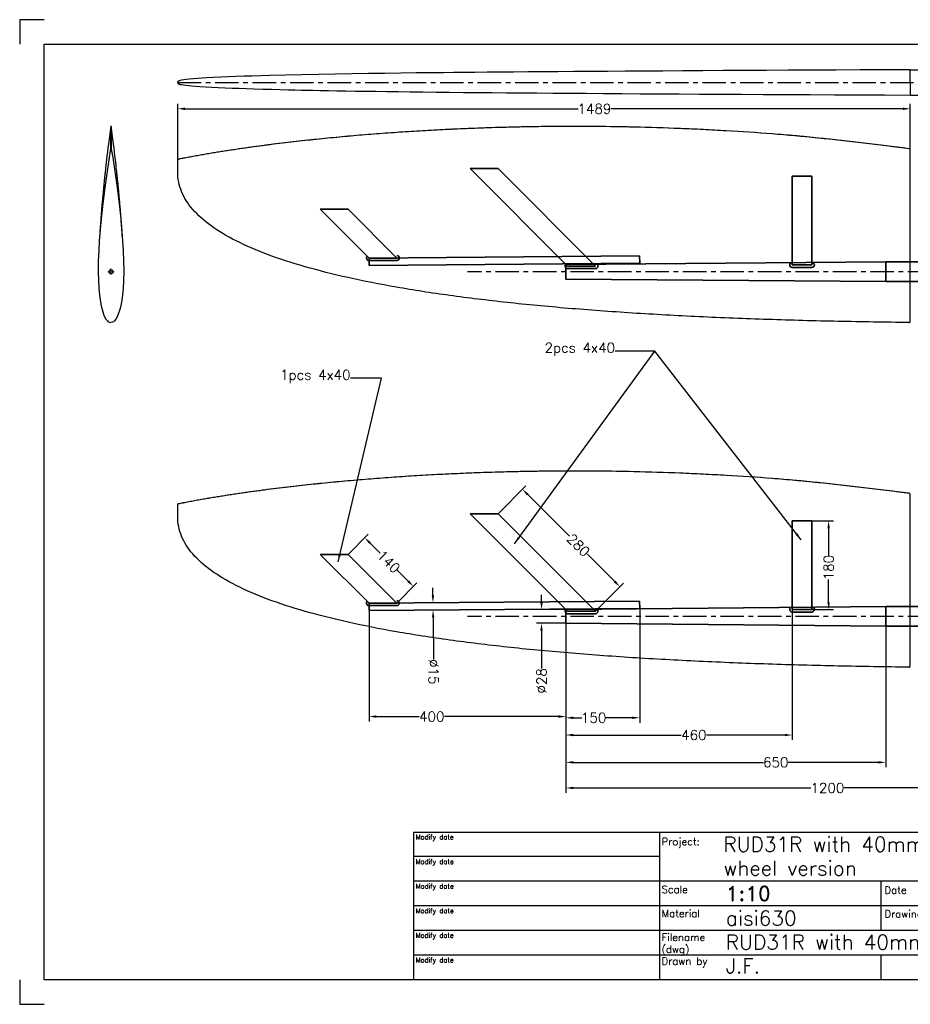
# Model space of a CAD drawing. Extents: x -1810 to 940, y -788 to 1212.
# Tile 1 of 4: x -1810 to 0, y -788 to 1212. Entities that reach past the tile are written whole.
import ezdxf

# ---------------------------------------------------------------- set-up
doc = ezdxf.new("R2010")
doc.units = 0
doc.header["$LTSCALE"] = 1.5
doc.header["$PDMODE"] = 2
doc.header["$PDSIZE"] = 5
doc.linetypes.add('CENTER', pattern=[50.8, 31.75, -6.35, 6.35, -6.35])
doc.layers.get('0').update_dxf_attribs({"linetype": 'CONTINUOUS'})
doc.layers.get('DEFPOINTS').update_dxf_attribs({"linetype": 'CONTINUOUS'})
for name, color, linetype in [('Blade', 1, 'CONTINUOUS'), ('CENTER', 9, 'CENTER'), ('RAMME', 7, 'CONTINUOUS')]:
    doc.layers.add(name, color=color, linetype=linetype)
doc.layers.add('DIMS', color=7, linetype='CONTINUOUS', lineweight=15)
doc.layers.add('STOCK', color=5, linetype='CONTINUOUS', lineweight=35)
doc.styles.add('ROMAND', font='romand')
doc.styles.add('ROMANS', font='romans')
doc.dimstyles.new('Text 20', dxfattribs={"dimtxt": 20, "dimasz": 15, "dimexe": 10, "dimexo": 0, "dimgap": 0, "dimtad": 0, "dimdsep": 46, "dimtxsty": 'ROMANS', "dimcen": 10, "dimazin": 2, "dimtfac": 0.65, "dimtofl": 0, "dimtmove": 0, "dimatfit": 0, "dimfxl": 1, "dimtolj": 1, "dimarcsym": 0})

# ---------------------------------------------------------------- blocks, each defined once
blk = doc.blocks.new('RUD31R')
at = {"layer": 'Blade'}
for p, q in [((-1488.9, 202.1), (-1488.9, 228.6)), ((0, 0), (0, 236.4)), ((0, -100.2), (0, 0))]:
    blk.add_line(p, q, dxfattribs=at)
for points, knots in [([(-1489, 228.6), (-1489, 228.6), (-1489, 228.6), (-1489, 228.6), (-1488.9, 228.6), (-1488.7, 228.7), (-1488.6, 228.7), (-1488.4, 228.7), (-1488.1, 228.8), (-1487.9, 228.8), (-1487.7, 228.9), (-1487.4, 229), (-1487.2, 229), (-1486.9, 229.1), (-1486.7, 229.1), (-1486.5, 229.2), (-1484.5, 229.6), (-1482.6, 230), (-1480.7, 230.4), (-1479.7, 230.5), (-1478.8, 230.7), (-1477.8, 230.9), (-1476.9, 231.1), (-1475.9, 231.3), (-1474.9, 231.5), (-1471.1, 232.3), (-1467.3, 233), (-1463.4, 233.7), (-1461.5, 234.1), (-1459.6, 234.5), (-1457.6, 234.8), (-1455.7, 235.2), (-1453.8, 235.5), (-1451.9, 235.9), (-1444.2, 237.3), (-1436.4, 238.7), (-1428.7, 240), (-1424.8, 240.6), (-1421, 241.3), (-1417.1, 241.9), (-1413.3, 242.6), (-1409.4, 243.2), (-1405.5, 243.8), (-1390.1, 246.3), (-1374.6, 248.6), (-1359.1, 250.9), (-1351.3, 252), (-1343.5, 253.1), (-1335.8, 254.2), (-1328, 255.2), (-1320.3, 256.3), (-1312.5, 257.3), (-1304.7, 258.3), (-1296.9, 259.3), (-1289.2, 260.2), (-1281.4, 261.2), (-1273.6, 262.1), (-1265.8, 263.1), (-1250.3, 264.9), (-1234.7, 266.6), (-1219.1, 268.3), (-1211.3, 269.1), (-1203.5, 269.9), (-1195.7, 270.7), (-1188, 271.5), (-1180.2, 272.3), (-1172.4, 273), (-1156.8, 274.5), (-1141.2, 275.9), (-1125.5, 277.3), (-1109.9, 278.6), (-1094.3, 279.9), (-1078.7, 281), (-1063.1, 282.2), (-1047.4, 283.3), (-1031.8, 284.4), (-1000.5, 286.4), (-969.2, 288.2), (-937.9, 289.7), (-922.3, 290.5), (-906.6, 291.1), (-891, 291.7), (-875.3, 292.4), (-859.7, 292.9), (-844, 293.4), (-828.3, 293.8), (-812.7, 294.2), (-797, 294.6), (-781.4, 294.9), (-765.7, 295.2), (-750, 295.4), (-687.4, 296.2), (-624.7, 295.9), (-562, 294.5), (-530.7, 293.8), (-499.4, 292.8), (-468.1, 291.5), (-452.4, 290.9), (-436.7, 290.2), (-421.1, 289.4), (-413.3, 289), (-405.4, 288.6), (-397.6, 288.2), (-389.8, 287.8), (-382, 287.4), (-374.1, 286.9), (-342.9, 285.1), (-311.6, 283.1), (-280.3, 280.7), (-264.7, 279.4), (-249.1, 278.1), (-233.5, 276.7), (-229.6, 276.4), (-225.7, 276), (-221.8, 275.7), (-217.9, 275.3), (-214, 274.9), (-210.1, 274.5), (-202.3, 273.8), (-194.5, 273), (-186.7, 272.2), (-124.7, 265.9), (-62.9, 258.1), (-1, 250.4)], [0.0006981, 0.0006981, 0.0006981, 0.0006981, 0.0007343, 0.0007343, 0.0007343, 0.0009799, 0.0009799, 0.0009799, 0.0014713, 0.0014713, 0.0014713, 0.0019626, 0.0019626, 0.0019626, 0.0024539, 0.0024539, 0.0024539, 0.0063844, 0.0063844, 0.0063844, 0.0083496, 0.0083496, 0.0083496, 0.0103149, 0.0103149, 0.0103149, 0.0181759, 0.0181759, 0.0181759, 0.0221064, 0.0221064, 0.0221064, 0.0260369, 0.0260369, 0.0260369, 0.0417589, 0.0417589, 0.0417589, 0.0496199, 0.0496199, 0.0496199, 0.0574809, 0.0574809, 0.0574809, 0.0889249, 0.0889249, 0.0889249, 0.1046469, 0.1046469, 0.1046469, 0.120369, 0.120369, 0.120369, 0.136091, 0.136091, 0.136091, 0.151813, 0.151813, 0.151813, 0.183257, 0.183257, 0.183257, 0.198979, 0.198979, 0.198979, 0.214701, 0.214701, 0.214701, 0.246145, 0.246145, 0.246145, 0.277589, 0.277589, 0.277589, 0.3090331, 0.3090331, 0.3090331, 0.3719211, 0.3719211, 0.3719211, 0.4033651, 0.4033651, 0.4033651, 0.4348091, 0.4348091, 0.4348091, 0.4662532, 0.4662532, 0.4662532, 0.4976972, 0.4976972, 0.4976972, 0.6234733, 0.6234733, 0.6234733, 0.6863613, 0.6863613, 0.6863613, 0.7178053, 0.7178053, 0.7178053, 0.7335273, 0.7335273, 0.7335273, 0.7492493, 0.7492493, 0.7492493, 0.8121374, 0.8121374, 0.8121374, 0.8435814, 0.8435814, 0.8435814, 0.8514424, 0.8514424, 0.8514424, 0.8593034, 0.8593034, 0.8593034, 0.8750254, 0.8750254, 0.8750254, 1.0001034, 1.0001034, 1.0001034, 1.0001034]), ([(-1488.9, 228.6), (-1488.9, 228.6), (-1488.9, 228.6), (-1488.9, 228.6), (-1488.9, 228.6), (-1488.8, 228.7), (-1488.8, 228.7), (-1488.7, 228.7), (-1488.6, 228.7), (-1488.5, 228.7), (-1488.3, 228.8), (-1488, 228.8), (-1487.7, 228.9), (-1487, 229), (-1486.6, 229.1), (-1485.1, 229.4), (-1484.2, 229.6), (-1481.3, 230.2), (-1479.4, 230.6), (-1473.7, 231.8), (-1469.9, 232.5), (-1458.4, 234.7), (-1450.8, 236.1), (-1435.5, 238.8), (-1427.8, 240.1), (-1412.5, 242.7), (-1404.8, 243.9), (-1381.8, 247.6), (-1366.4, 249.8), (-1335.7, 254.2), (-1320.2, 256.3), (-1274, 262.2), (-1243.1, 265.8), (-1181.3, 272.3), (-1150.3, 275.2), (-1088.4, 280.4), (-1057.4, 282.7), (-995.3, 286.7), (-964.3, 288.5), (-902.2, 291.4), (-871.1, 292.6), (-809, 294.4), (-777.9, 295), (-684.7, 296.2), (-622.5, 295.9), (-529.3, 293.7), (-498.2, 292.7), (-451.6, 290.9), (-436.1, 290.2), (-405, 288.6), (-389.5, 287.8), (-343, 285.2), (-311.9, 283.1), (-265.5, 279.5), (-250, 278.2), (-219, 275.4), (-203.5, 273.9), (-157.1, 269.2), (-126.3, 265.7), (-64.5, 258.3), (-33.7, 254.5), (-2.8, 250.6)], [0, 0, 0, 0, 0.000031, 0.000031, 0.000061, 0.000061, 0.000122, 0.000122, 0.000244, 0.000244, 0.000488, 0.000488, 0.000977, 0.000977, 0.001953, 0.001953, 0.003906, 0.003906, 0.007813, 0.007813, 0.015625, 0.015625, 0.03125, 0.03125, 0.046875, 0.046875, 0.0625, 0.0625, 0.09375, 0.09375, 0.125, 0.125, 0.1875, 0.1875, 0.25, 0.25, 0.3125, 0.3125, 0.375, 0.375, 0.4375, 0.4375, 0.5, 0.5, 0.625, 0.625, 0.6875, 0.6875, 0.71875, 0.71875, 0.75, 0.75, 0.8125, 0.8125, 0.84375, 0.84375, 0.875, 0.875, 0.9375, 0.9375, 1, 1, 1, 1]), ([(-2.8, 250.6), (-2.5, 250.6), (-2.2, 250.6), (-1.6, 250.5), (-1.3, 250.4), (-1, 250.4)], [0, 0, 0, 0, 0.5, 0.5, 1, 1, 1, 1]), ([(0, 236.4), (0, 238.8), (-0.1, 241.1), (-0.3, 244.6), (-0.4, 245.8), (-0.7, 248.1), (-0.8, 249.3), (-1, 250.4)], [0, 0, 0, 0, 0.5, 0.5, 0.75, 0.75, 1, 1, 1, 1]), ([(-3, -103.2), (-2.8, -103.2), (-2.6, -103.2), (-2.3, -103.1), (-2.1, -103), (-1.7, -102.9), (-1.5, -102.8), (-1.2, -102.6), (-1, -102.4), (-0.8, -102.2), (-0.6, -102), (-0.4, -101.7), (-0.3, -101.5), (-0.2, -101.1), (-0.1, -101), (0, -100.6), (0, -100.4), (0, -100.2)], [0, 0, 0, 0, 0.125, 0.125, 0.25, 0.25, 0.375, 0.375, 0.5, 0.5, 0.625, 0.625, 0.75, 0.75, 0.875, 0.875, 1, 1, 1, 1])]:
    blk.add_open_spline(points, degree=3, knots=knots, dxfattribs=at)
blk.add_open_spline([(-3, -103.2), (-51, -102.6), (-147, -101.1), (-289.7, -97.3), (-429.7, -91.7), (-565.7, -84.3), (-696.5, -74.7), (-820.8, -62.8), (-937.5, -48.6), (-1045.6, -31.8), (-1144.1, -12.4), (-1231.9, 9.7), (-1308.3, 34.6), (-1372.4, 62.3), (-1423.4, 92.9), (-1460.7, 126.3), (-1483.5, 162.6), (-1488.8, 188.6), (-1488.9, 202.1)], degree=3, dxfattribs=at)
at = {"layer": 'CENTER'}
blk.add_line((500, 0), (-900, 0), dxfattribs=at)
blk = doc.blocks.new('*D3')
at = {"layer": 'DEFPOINTS', "color": 0, "transparency": 16777216}
for p in [(-700, -14), (500, -20), (-700, -348.5)]:
    blk.add_point(p, dxfattribs=at)
at = {"layer": 'DIMS', "color": 0, "lineweight": -2, "transparency": 16777216}
for p, q in [((-700, -14), (-700, -358.5)), ((500, -20), (500, -358.5)), ((-685, -348.5), (-202.3, -348.5)), ((485, -348.5), (-134.7, -348.5))]:
    blk.add_line(p, q, dxfattribs=at)
at = {"layer": 'DIMS', "color": 0, "transparency": 16777216}
for points in [[(-685, -346), (-685, -351), (-700, -348.5)], [(485, -346), (485, -351), (500, -348.5)]]:
    blk.add_solid(points, dxfattribs=at)
at = {"layer": 'DIMS', "color": 0, "transparency": 16777216, "insert": (-168.5, -348.5), "char_height": 20, "attachment_point": 5, "style": 'ROMANS'}
blk.add_mtext('\\A1;1200', dxfattribs=at)
blk = doc.blocks.new('*D8')
at = {"layer": 'DEFPOINTS', "color": 0, "transparency": 16777216}
for p in [(-700, -14), (-50, -15), (-50, -296.5)]:
    blk.add_point(p, dxfattribs=at)
at = {"layer": 'DIMS', "color": 0, "lineweight": -2, "transparency": 16777216}
for p, q in [((-700, -14), (-700, -306.5)), ((-50, -15), (-50, -306.5)), ((-685, -296.5), (-298.7, -296.5)), ((-65, -296.5), (-248.3, -296.5))]:
    blk.add_line(p, q, dxfattribs=at)
at = {"layer": 'DIMS', "color": 0, "transparency": 16777216}
for points in [[(-685, -294), (-685, -299), (-700, -296.5)], [(-65, -294), (-65, -299), (-50, -296.5)]]:
    blk.add_solid(points, dxfattribs=at)
at = {"layer": 'DIMS', "color": 0, "transparency": 16777216, "insert": (-273.5, -296.5), "char_height": 20, "attachment_point": 5, "style": 'ROMANS'}
blk.add_mtext('\\A1;650', dxfattribs=at)
blk = doc.blocks.new('*D9')
at = {"layer": 'DEFPOINTS', "color": 0, "transparency": 16777216}
for p in [(-700, 14), (-749.5, -14), (-700, -14)]:
    blk.add_point(p, dxfattribs=at)
at = {"layer": 'DIMS', "color": 0, "lineweight": -2, "transparency": 16777216}
for p, q in [((-749.5, 29), (-749.5, 44)), ((-700, 14), (-759.5, 14)), ((-700, -14), (-759.5, -14)), ((-749.5, -29), (-749.5, -105.8))]:
    blk.add_line(p, q, dxfattribs=at)
at = {"layer": 'DIMS', "color": 0, "transparency": 16777216}
for points in [[(-752, 29), (-747, 29), (-749.5, 14)], [(-752, -29), (-747, -29), (-749.5, -14)]]:
    blk.add_solid(points, dxfattribs=at)
at = {"layer": 'DIMS', "color": 0, "transparency": 16777216, "insert": (-749.5, -131), "char_height": 20, "attachment_point": 5, "rotation": 90, "style": 'ROMANS'}
blk.add_mtext('\\A1;%%C28', dxfattribs=at)
blk = doc.blocks.new('*D10')
at = {"layer": 'DEFPOINTS', "color": 0, "transparency": 16777216}
for p in [(-974.1, 27.9), (-970.1, 27.9), (-974, 12.9)]:
    blk.add_point(p, dxfattribs=at)
at = {"layer": 'DIMS', "color": 0, "lineweight": -2, "transparency": 16777216}
for p, q in [((-970.2, 42.9), (-970.3, 57.9)), ((-974.1, 27.9), (-960.1, 28)), ((-974, 12.9), (-960, 13)), ((-969.8, -2.1), (-969.2, -87.3))]:
    blk.add_line(p, q, dxfattribs=at)
at = {"layer": 'DIMS', "color": 0, "transparency": 16777216}
for points in [[(-967.7, 42.9), (-972.7, 42.9), (-970.1, 27.9)], [(-967.3, -2.1), (-972.3, -2.1), (-970, 12.9)]]:
    blk.add_solid(points, dxfattribs=at)
at = {"layer": 'DIMS', "color": 0, "transparency": 16777216, "insert": (-969, -112.5), "char_height": 20, "attachment_point": 5, "rotation": 270.4407, "style": 'ROMANS'}
blk.add_mtext('\\A1;%%C15', dxfattribs=at)
blk = doc.blocks.new('*D11')
at = {"layer": 'DEFPOINTS', "color": 0, "transparency": 16777216}
for p in [(-240, 13.8), (-700, -14), (-700, -241)]:
    blk.add_point(p, dxfattribs=at)
at = {"layer": 'DIMS', "color": 0, "lineweight": -2, "transparency": 16777216}
for p, q in [((-240, 13.8), (-240, -251)), ((-700, -14), (-700, -251)), ((-685, -241), (-465.7, -241)), ((-255, -241), (-414.3, -241))]:
    blk.add_line(p, q, dxfattribs=at)
at = {"layer": 'DIMS', "color": 0, "transparency": 16777216}
for points in [[(-685, -238.5), (-685, -243.5), (-700, -241)], [(-255, -238.5), (-255, -243.5), (-240, -241)]]:
    blk.add_solid(points, dxfattribs=at)
at = {"layer": 'DIMS', "color": 0, "transparency": 16777216, "insert": (-440, -241), "char_height": 20, "attachment_point": 5, "style": 'ROMANS'}
blk.add_mtext('\\A1;460', dxfattribs=at)
blk = doc.blocks.new('*D12')
at = {"layer": 'DEFPOINTS', "color": 0, "transparency": 16777216}
for p in [(-700, 0), (-550, 16.2), (-700, -206)]:
    blk.add_point(p, dxfattribs=at)
at = {"layer": 'DIMS', "color": 0, "lineweight": -2, "transparency": 16777216}
for p, q in [((-700, 0), (-700, -216)), ((-550, 16.2), (-550, -216)), ((-685, -206), (-667.8, -206)), ((-565, -206), (-619.2, -206))]:
    blk.add_line(p, q, dxfattribs=at)
at = {"layer": 'DIMS', "color": 0, "transparency": 16777216}
for points in [[(-685, -203.5), (-685, -208.5), (-700, -206)], [(-565, -203.5), (-565, -208.5), (-550, -206)]]:
    blk.add_solid(points, dxfattribs=at)
at = {"layer": 'DIMS', "color": 0, "transparency": 16777216, "insert": (-643.5, -206), "char_height": 20, "attachment_point": 5, "style": 'ROMANS'}
blk.add_mtext('\\A1;150', dxfattribs=at)
blk = doc.blocks.new('*D13')
at = {"layer": 'DEFPOINTS', "color": 0, "transparency": 16777216}
for p in [(-1100, 11.9), (-700, 0), (-1100, -203.5)]:
    blk.add_point(p, dxfattribs=at)
at = {"layer": 'DIMS', "color": 0, "lineweight": -2, "transparency": 16777216}
for p, q in [((-1100, 11.9), (-1100, -213.5)), ((-700, 0), (-700, -213.5)), ((-1085, -203.5), (-998.2, -203.5)), ((-715, -203.5), (-946.8, -203.5))]:
    blk.add_line(p, q, dxfattribs=at)
at = {"layer": 'DIMS', "color": 0, "transparency": 16777216}
for points in [[(-1085, -201), (-1085, -206), (-1100, -203.5)], [(-715, -201), (-715, -206), (-700, -203.5)]]:
    blk.add_solid(points, dxfattribs=at)
at = {"layer": 'DIMS', "color": 0, "transparency": 16777216, "insert": (-972.5, -203.5), "char_height": 20, "attachment_point": 5, "style": 'ROMANS'}
blk.add_mtext('\\A1;400', dxfattribs=at)
blk = doc.blocks.new('*D14')
at = {"layer": 'DEFPOINTS', "color": 0, "transparency": 16777216}
for p in [(-200, 193.8), (-200, 13.8), (-166, 13.8)]:
    blk.add_point(p, dxfattribs=at)
at = {"layer": 'DIMS', "color": 0, "lineweight": -2, "transparency": 16777216}
for p, q in [((-200, 193.8), (-156, 193.8)), ((-166, 178.8), (-166, 123.3)), ((-166, 28.8), (-166, 74.7)), ((-200, 13.8), (-156, 13.8))]:
    blk.add_line(p, q, dxfattribs=at)
at = {"layer": 'DIMS', "color": 0, "transparency": 16777216}
for points in [[(-168.5, 178.8), (-163.5, 178.8), (-166, 193.8)], [(-168.5, 28.8), (-163.5, 28.8), (-166, 13.8)]]:
    blk.add_solid(points, dxfattribs=at)
at = {"layer": 'DIMS', "color": 0, "transparency": 16777216, "insert": (-166, 99), "char_height": 20, "attachment_point": 5, "rotation": 90, "style": 'ROMANS'}
blk.add_mtext('\\A1;180', dxfattribs=at)
blk = doc.blocks.new('*D15')
at = {"layer": 'DEFPOINTS', "color": 0, "transparency": 16777216}
for p in [(-837.9, 208.5), (-590.2, 60.2), (-639.9, 10.5)]:
    blk.add_point(p, dxfattribs=at)
at = {"layer": 'DIMS', "color": 0, "lineweight": -2, "transparency": 16777216}
for p, q in [((-837.9, 208.5), (-781.1, 265.2)), ((-777.6, 247.6), (-692.7, 162.7)), ((-600.8, 70.8), (-656.3, 126.3)), ((-639.9, 10.5), (-583.1, 67.3))]:
    blk.add_line(p, q, dxfattribs=at)
at = {"layer": 'DIMS', "color": 0, "transparency": 16777216}
for points in [[(-775.8, 249.3), (-779.3, 245.8), (-788.2, 258.2)], [(-599, 72.6), (-602.6, 69), (-590.2, 60.2)]]:
    blk.add_solid(points, dxfattribs=at)
at = {"layer": 'DIMS', "color": 0, "transparency": 16777216, "insert": (-674.5, 144.5), "char_height": 20, "attachment_point": 5, "rotation": 315, "style": 'ROMANS'}
blk.add_mtext('\\A1;280', dxfattribs=at)
blk = doc.blocks.new('*D16')
at = {"layer": 'DEFPOINTS', "color": 0, "transparency": 16777216}
for p in [(-1108.7, 159.7), (-1142.5, 125.9), (-1043.5, 26.9)]:
    blk.add_point(p, dxfattribs=at)
at = {"layer": 'DIMS', "color": 0, "lineweight": -2, "transparency": 16777216}
for p, q in [((-1142.5, 125.9), (-1101.7, 166.8)), ((-1098.1, 149.1), (-1077.2, 128.2)), ((-1020.3, 71.3), (-1042.8, 93.8)), ((-1043.5, 26.9), (-1002.7, 67.8))]:
    blk.add_line(p, q, dxfattribs=at)
at = {"layer": 'DIMS', "color": 0, "transparency": 16777216}
for points in [[(-1096.4, 150.9), (-1099.9, 147.4), (-1108.7, 159.7)], [(-1018.6, 73.1), (-1022.1, 69.6), (-1009.7, 60.7)]]:
    blk.add_solid(points, dxfattribs=at)
at = {"layer": 'DIMS', "color": 0, "transparency": 16777216, "insert": (-1060, 111), "char_height": 20, "attachment_point": 5, "rotation": 315, "style": 'ROMANS'}
blk.add_mtext('\\A1;140', dxfattribs=at)
blk = doc.blocks.new('SW_CENTERMARKSYMBOL_0')
at = {"color": 0, "linetype": 'Continuous', "lineweight": 0}
for p, q in [((-5, 0), (-6.5, 0)), ((0, 0), (-2.5, 0)), ((0, 5), (0, 6.5)), ((0, 0), (0, 2.5)), ((0, 0), (0, -2.5)), ((0, 0), (2.5, 0)), ((5, 0), (6.5, 0)), ((0, -5), (0, -6.5))]:
    blk.add_line(p, q, dxfattribs=at)
blk = doc.blocks.new('*D30')
at = {"layer": 'DEFPOINTS', "color": 0, "transparency": 16777216}
for p in [(0, 1110.4), (57, 1110.4), (0, 1058.9)]:
    blk.add_point(p, dxfattribs=at)
at = {"layer": 'DIMS', "color": 0, "lineweight": -2, "transparency": 16777216}
for p, q in [((57, 1125.4), (57, 1140.4)), ((0, 1110.4), (67, 1110.4)), ((0, 1058.9), (67, 1058.9)), ((57, 1043.9), (57, 1019.8))]:
    blk.add_line(p, q, dxfattribs=at)
at = {"layer": 'DIMS', "color": 0, "transparency": 16777216}
for points in [[(54.5, 1125.4), (59.5, 1125.4), (57, 1110.4)], [(54.5, 1043.9), (59.5, 1043.9), (57, 1058.9)]]:
    blk.add_solid(points, dxfattribs=at)
at = {"layer": 'DIMS', "color": 0, "transparency": 16777216, "insert": (57, 989.3), "char_height": 20, "attachment_point": 5, "rotation": 90, "style": 'ROMANS'}
blk.add_mtext('\\A1;51.5', dxfattribs=at)
blk = doc.blocks.new('*D31')
at = {"layer": 'DEFPOINTS', "color": 0, "transparency": 16777216}
for p in [(0, 1031), (-1488.9, 928.6), (0, 928.6)]:
    blk.add_point(p, dxfattribs=at)
at = {"layer": 'DIMS', "color": 0, "lineweight": -2, "transparency": 16777216}
for p, q in [((-1488.9, 928.6), (-1488.9, 1041)), ((0, 928.6), (0, 1041)), ((-1473.9, 1031), (-675.2, 1031)), ((-15, 1031), (-608.5, 1031))]:
    blk.add_line(p, q, dxfattribs=at)
at = {"layer": 'DIMS', "color": 0, "transparency": 16777216}
for points in [[(-1473.9, 1033.5), (-1473.9, 1028.5), (-1488.9, 1031)], [(-15, 1033.5), (-15, 1028.5), (0, 1031)]]:
    blk.add_solid(points, dxfattribs=at)
at = {"layer": 'DIMS', "color": 0, "transparency": 16777216, "insert": (-641.9, 1031), "char_height": 20, "attachment_point": 5, "style": 'ROMANS'}
blk.add_mtext('\\A1;1489', dxfattribs=at)

msp = doc.modelspace()

# ---------------------------------------------------------------- linework, layer by layer
at = {"layer": 'Blade'}
for p, q in [((0, 1085.231), (0, 1110.36)), ((-1488.876, 1084.708), (-1488.876, 1086.181)), ((-1488.876, 1084.523), (-1488.876, 1083.05)), ((0, 1084.616), (0, 1085.231)), ((0, 1084.616), (0, 1084)), ((0, 1084), (0, 1058.872)), ((-1624.5, 995.818), (-1625.02, 995.818)), ((-1623.98, 995.818), (-1624.5, 995.818)), ((-1624.5, 995.817), (-1624.5, 950.285)), ((-1624.5, 950.285), (-1625.116, 950.285)), ((-1624.5, 950.285), (-1623.884, 950.285))]:
    msp.add_line(p, q, dxfattribs=at)
at = {"layer": 'Blade', "flags": 128}
for points in [[(0, 1110.431), (-51.538, 1110.153), (-102.094, 1109.887), (-151.608, 1109.632), (-200.031, 1109.385), (-247.318, 1109.144), (-292.62, 1108.912), (-336.761, 1108.684), (-379.717, 1108.459), (-421.47, 1108.235), (-462.82, 1108.008), (-502.892, 1107.781), (-541.68, 1107.554), (-579.181, 1107.327), (-615.398, 1107.099), (-650.335, 1106.87), (-683.999, 1106.64), (-716.403, 1106.409), (-747.56, 1106.177), (-777.484, 1105.944), (-806.193, 1105.711), (-833.708, 1105.478), (-860.048, 1105.245), (-885.236, 1105.012), (-907.333, 1104.799), (-928.5, 1104.587), (-948.757, 1104.376), (-968.123, 1104.167), (-986.619, 1103.96), (-1004.322, 1103.754), (-1035.494, 1103.374), (-1067.766, 1102.952), (-1100.933, 1102.486), (-1134.766, 1101.971), (-1169.014, 1101.402), (-1202.788, 1100.788), (-1236.413, 1100.113), (-1269.579, 1099.372), (-1301.949, 1098.559), (-1319.849, 1098.063), (-1337.306, 1097.541), (-1354.246, 1096.992), (-1370.6, 1096.414), (-1386.384, 1095.802), (-1401.521, 1095.154), (-1415.895, 1094.467), (-1429.384, 1093.741), (-1439.451, 1093.13), (-1448.802, 1092.491), (-1457.366, 1091.823), (-1465.07, 1091.126), (-1471.839, 1090.398), (-1476.71, 1089.768), (-1480.831, 1089.115), (-1484.155, 1088.44), (-1486.096, 1087.92), (-1487.541, 1087.386), (-1487.91, 1087.204), (-1488.225, 1087.018), (-1488.561, 1086.757), (-1488.829, 1086.392), (-1488.857, 1086.179)], [(-1488.841, 1083.06), (-1488.738, 1082.676), (-1488.246, 1082.227), (-1487.587, 1081.866), (-1486.672, 1081.502), (-1485.9, 1081.252), (-1485.072, 1081.019), (-1483.05, 1080.544), (-1480.501, 1080.057), (-1477.375, 1079.559), (-1472.794, 1078.948), (-1467.226, 1078.323), (-1460.58, 1077.687), (-1452.769, 1077.039), (-1444.056, 1076.407), (-1432.285, 1075.66), (-1419.684, 1074.96), (-1406.402, 1074.303), (-1392.582, 1073.687), (-1378.357, 1073.112), (-1363.853, 1072.574), (-1349.189, 1072.072), (-1334.477, 1071.604), (-1316.113, 1071.063), (-1298.03, 1070.57), (-1280.401, 1070.122), (-1263.388, 1069.717), (-1250.547, 1069.426), (-1238.24, 1069.159), (-1226.465, 1068.913), (-1214.34, 1068.669), (-1199.025, 1068.373), (-1182.715, 1068.072), (-1165.372, 1067.767), (-1146.957, 1067.458), (-1127.431, 1067.146), (-1106.755, 1066.832), (-1085.835, 1066.529), (-1063.79, 1066.226), (-1040.588, 1065.922), (-1016.196, 1065.619), (-990.583, 1065.317), (-964.209, 1065.021), (-936.602, 1064.728), (-907.735, 1064.436), (-877.584, 1064.148), (-849.56, 1063.893), (-820.481, 1063.64), (-790.333, 1063.39), (-759.107, 1063.143), (-726.791, 1062.899), (-693.379, 1062.657), (-658.867, 1062.419), (-623.25, 1062.183), (-586.528, 1061.95), (-548.705, 1061.719), (-509.784, 1061.49), (-469.775, 1061.262), (-428.689, 1061.035), (-386.541, 1060.808), (-343.35, 1060.581), (-299.139, 1060.352), (-251.759, 1060.11), (-203.325, 1059.863), (-153.88, 1059.611), (-103.474, 1059.351), (-52.16, 1059.082), (0, 1058.801)], [(-1625.021, 995.806), (-1625.568, 991.661), (-1627.096, 979.928), (-1628.461, 969.253), (-1629.679, 959.555), (-1630.765, 950.76), (-1631.731, 942.805), (-1632.588, 935.629), (-1633.464, 928.177), (-1634.219, 921.646), (-1634.865, 915.975), (-1635.411, 911.114), (-1635.865, 907.017), (-1636.235, 903.65), (-1636.515, 901.076), (-1636.77, 898.716), (-1637.058, 896.037), (-1637.376, 893.047), (-1637.722, 889.755), (-1638.088, 886.239), (-1638.43, 882.926), (-1638.848, 878.811), (-1639.212, 875.185), (-1639.525, 872.028), (-1639.814, 869.076), (-1640.238, 864.695), (-1640.674, 860.117), (-1641.099, 855.561), (-1641.473, 851.488), (-1641.733, 848.624), (-1641.97, 845.979), (-1642.206, 843.307), (-1642.444, 840.587), (-1642.729, 837.298), (-1642.992, 834.21), (-1643.227, 831.418), (-1643.436, 828.901), (-1643.644, 826.375), (-1643.86, 823.729), (-1644.011, 821.85), (-1644.159, 820.007), (-1644.292, 818.322), (-1644.413, 816.791), (-1644.521, 815.415), (-1644.619, 814.151), (-1644.724, 812.791), (-1644.851, 811.148), (-1644.988, 809.354), (-1645.134, 807.426), (-1645.275, 805.551), (-1645.408, 803.778), (-1645.59, 801.322), (-1645.757, 799.047), (-1645.914, 796.893), (-1646.061, 794.857), (-1646.207, 792.826), (-1646.355, 790.74), (-1646.579, 787.569), (-1646.791, 784.55), (-1646.987, 781.728), (-1647.165, 779.145), (-1647.224, 778.292), (-1647.284, 777.414), (-1647.354, 776.395), (-1647.434, 775.231), (-1647.523, 773.92), (-1647.62, 772.492), (-1647.727, 770.922), (-1647.843, 769.211), (-1647.968, 767.359)], [(-1625.021, 995.806), (-1625.022, 995.802), (-1625.023, 995.776), (-1625.025, 995.737), (-1625.027, 995.621), (-1625.029, 995.544), (-1625.031, 995.35), (-1625.033, 995.234), (-1625.036, 994.964), (-1625.037, 994.809), (-1625.039, 994.641), (-1625.042, 994.266), (-1625.044, 994.059), (-1625.047, 993.607), (-1625.048, 993.361), (-1625.052, 992.831), (-1625.053, 992.547), (-1625.055, 992.251), (-1625.057, 991.62), (-1625.059, 991.286), (-1625.061, 990.58), (-1625.062, 990.209), (-1625.064, 989.43), (-1625.064, 989.022), (-1625.065, 988.602), (-1625.065, 987.726), (-1625.065, 987.269), (-1625.064, 986.319), (-1625.064, 985.825), (-1625.063, 985.316), (-1625.063, 984.258), (-1625.062, 983.707), (-1625.063, 982.56), (-1625.063, 981.964), (-1625.065, 980.722), (-1625.067, 980.077), (-1625.068, 979.414), (-1625.074, 978.037), (-1625.078, 977.321), (-1625.087, 975.835), (-1625.092, 975.063), (-1625.105, 973.466), (-1625.113, 972.641), (-1625.12, 971.8), (-1625.136, 970.072), (-1625.143, 969.187), (-1625.159, 967.376), (-1625.166, 966.452), (-1625.178, 964.571), (-1625.183, 963.615), (-1625.188, 962.649), (-1625.193, 960.694), (-1625.194, 959.705), (-1625.192, 957.708), (-1625.188, 956.702), (-1625.175, 954.677), (-1625.165, 953.66), (-1625.153, 952.64), (-1625.116, 950.285)], [(-1601.032, 767.359), (-1601.161, 769.266), (-1601.28, 771.023), (-1601.389, 772.63), (-1601.488, 774.087), (-1601.578, 775.394), (-1601.657, 776.553), (-1601.726, 777.562), (-1601.786, 778.435), (-1601.981, 781.267), (-1602.199, 784.398), (-1602.337, 786.386), (-1602.483, 788.449), (-1602.633, 790.576), (-1602.782, 792.666), (-1602.928, 794.701), (-1603.075, 796.731), (-1603.25, 799.14), (-1603.439, 801.706), (-1603.647, 804.51), (-1603.78, 806.293), (-1603.922, 808.173), (-1604.063, 810.028), (-1604.194, 811.738), (-1604.302, 813.14), (-1604.402, 814.423), (-1604.497, 815.647), (-1604.603, 816.999), (-1604.721, 818.493), (-1604.851, 820.133), (-1604.994, 821.917), (-1605.14, 823.729), (-1605.346, 826.257), (-1605.545, 828.676), (-1605.743, 831.06), (-1605.963, 833.681), (-1606.209, 836.57), (-1606.478, 839.693), (-1606.749, 842.798), (-1607.018, 845.841), (-1607.301, 849.003), (-1607.618, 852.494), (-1607.979, 856.408), (-1608.383, 860.719), (-1608.79, 864.985), (-1609.186, 869.076), (-1609.48, 872.081), (-1609.8, 875.309), (-1610.173, 879.023), (-1610.603, 883.245), (-1611.094, 888), (-1611.426, 891.163), (-1611.734, 894.078), (-1612.017, 896.737), (-1612.274, 899.132), (-1612.505, 901.267), (-1612.765, 903.65), (-1613.135, 907.017), (-1613.589, 911.114), (-1614.135, 915.975), (-1614.781, 921.646), (-1615.536, 928.177), (-1616.412, 935.629), (-1617.269, 942.805), (-1618.235, 950.76), (-1619.321, 959.555), (-1620.539, 969.253), (-1621.904, 979.928), (-1623.432, 991.661), (-1623.979, 995.806)], [(-1623.979, 995.806), (-1623.978, 995.802), (-1623.977, 995.776), (-1623.975, 995.737), (-1623.973, 995.621), (-1623.971, 995.544), (-1623.969, 995.35), (-1623.967, 995.234), (-1623.964, 994.964), (-1623.963, 994.809), (-1623.961, 994.641), (-1623.958, 994.266), (-1623.956, 994.059), (-1623.953, 993.607), (-1623.952, 993.361), (-1623.948, 992.831), (-1623.947, 992.547), (-1623.945, 992.251), (-1623.943, 991.62), (-1623.941, 991.286), (-1623.939, 990.58), (-1623.938, 990.209), (-1623.936, 989.43), (-1623.936, 989.022), (-1623.935, 988.602), (-1623.935, 987.726), (-1623.935, 987.269), (-1623.936, 986.319), (-1623.936, 985.825), (-1623.937, 985.316), (-1623.937, 984.258), (-1623.938, 983.707), (-1623.937, 982.56), (-1623.937, 981.964), (-1623.935, 980.722), (-1623.933, 980.077), (-1623.932, 979.414), (-1623.926, 978.037), (-1623.922, 977.321), (-1623.913, 975.835), (-1623.908, 975.063), (-1623.895, 973.466), (-1623.887, 972.641), (-1623.88, 971.8), (-1623.864, 970.072), (-1623.857, 969.187), (-1623.841, 967.376), (-1623.834, 966.452), (-1623.822, 964.571), (-1623.817, 963.615), (-1623.812, 962.649), (-1623.807, 960.694), (-1623.806, 959.705), (-1623.808, 957.708), (-1623.812, 956.702), (-1623.825, 954.677), (-1623.835, 953.66), (-1623.847, 952.64), (-1623.884, 950.285)], [(-1625.116, 950.285), (-1625.257, 949.411), (-1625.823, 945.915), (-1628.053, 931.927), (-1636.363, 875.88), (-1641.201, 838.39), (-1645.241, 800.804), (-1648.246, 763.129), (-1649.407, 742.573), (-1650.17, 721.992), (-1650.391, 701.405), (-1649.925, 680.83), (-1649.101, 666.651), (-1647.727, 652.511), (-1645.681, 638.462), (-1644.264, 631.028), (-1642.55, 623.657), (-1639.473, 613.561), (-1637.373, 608.446), (-1634.69, 603.627), (-1631.72, 600.033), (-1629.864, 598.558), (-1627.765, 597.468), (-1624.5, 596.8)], [(-1623.884, 950.285), (-1623.743, 949.411), (-1623.177, 945.915), (-1620.947, 931.927), (-1612.637, 875.88), (-1607.799, 838.39), (-1603.759, 800.804), (-1600.754, 763.129), (-1599.593, 742.573), (-1598.83, 721.992), (-1598.609, 701.405), (-1599.075, 680.83), (-1599.899, 666.651), (-1601.273, 652.511), (-1603.319, 638.462), (-1604.736, 631.028), (-1606.45, 623.657), (-1609.527, 613.561), (-1611.627, 608.446), (-1614.31, 603.627), (-1617.28, 600.033), (-1619.136, 598.558), (-1621.235, 597.468), (-1624.5, 596.8)]]:
    msp.add_lwpolyline(points, dxfattribs=at)
at = {"layer": 'Blade'}
msp.add_circle((-1624.5, 700), 4, dxfattribs=at)
at = {"layer": 'CENTER'}
msp.add_line((-1489.027, 1084.616), (499, 1084.616), dxfattribs=at)
at = {"layer": 'RAMME'}
for p, q in [((-1760, 1212), (-1810, 1212)), ((-1810, 1212), (-1810, 1162)), ((-1760, -738), (-1760, 1162)), ((-1760, 1162), (890, 1162)), ((-1010, -438), (890, -438)), ((-1010, -438), (-1010, -738)), ((-510, -438), (-510, -738)), ((-510, -488), (-1010, -488)), ((390, -538), (-1010, -538)), ((-60, -538), (-60, -638)), ((390, -588), (-1010, -588)), ((390, -638), (-1010, -638)), ((390, -688), (-1010, -688)), ((-60, -688), (-60, -738)), ((-1810, -738), (-1810, -788)), ((890, -738), (-1760, -738)), ((-1810, -788), (-1760, -788))]:
    msp.add_line(p, q, dxfattribs=at)
at = {"layer": 'STOCK'}
for p, q in [((-837.886, 909.454), (-894.454, 909.454)), ((-894.454, 909.454), (-696.464, 711.464)), ((-639.896, 711.464), (-837.886, 909.454)), ((-240, 893.846), (-240, 713.846)), ((-200, 893.846), (-240, 893.846)), ((-200, 713.846), (-200, 893.846)), ((-1142.542, 826.918), (-1199.11, 826.918)), ((-1199.11, 826.918), (-1100.095, 727.923)), ((-1043.547, 727.923), (-1142.542, 826.918)), ((-1100.115, 722.923), (-1043.547, 722.923)), ((-1100.095, 727.923), (-550.115, 732.153)), ((-1100.095, 727.923), (-1100, 712.923)), ((-1043.547, 727.923), (-1100.095, 727.923)), ((-700, 715), (-50, 720)), ((-550.115, 732.153), (-550, 717.154)), ((500, 720), (-50, 720)), ((-50, 720), (-50, 700)), ((-1100, 712.923), (-550, 717.154)), ((-700, 700), (-700, 715)), ((-700, 700), (-700, 685)), ((-639.896, 711.464), (-696.464, 711.464)), ((-696.464, 706.464), (-639.896, 706.464)), ((-200, 713.846), (-240, 713.846)), ((-240, 708.846), (-200, 708.846)), ((-50, 680), (-50, 700)), ((-700, 685), (-50, 680)), ((500, 680), (-50, 680)), ((-837.886, 208.454), (-894.454, 208.454)), ((-894.454, 208.454), (-696.464, 10.464)), ((-639.896, 10.464), (-837.886, 208.454)), ((-240, 193.846), (-240, 13.846)), ((-200, 193.846), (-240, 193.846)), ((-200, 13.846), (-200, 193.846)), ((-1142.542, 125.918), (-1199.11, 125.918)), ((-1199.11, 125.918), (-1100.095, 26.923)), ((-1043.547, 26.923), (-1142.542, 125.918)), ((-1100.115, 21.923), (-1043.547, 21.923)), ((-1100.095, 26.923), (-550.115, 31.153)), ((-1100.095, 26.923), (-1100, 11.923)), ((-1043.547, 26.923), (-1100.095, 26.923)), ((-700, 14), (-50, 20)), ((-550.115, 31.153), (-550, 16.154)), ((500, 20), (-50, 20)), ((-50, 20), (-50, 0)), ((-1100, 11.923), (-550, 16.154)), ((-700, 0), (-700, 14)), ((-700, 0), (-700, -14)), ((-639.896, 10.464), (-696.464, 10.464)), ((-696.464, 5.464), (-639.896, 5.464)), ((-200, 13.846), (-240, 13.846)), ((-240, 8.846), (-200, 8.846)), ((-50, -20), (-50, 0)), ((-700, -14), (-50, -20)), ((500, -20), (-50, -20))]:
    msp.add_line(p, q, dxfattribs=at)
for centre, start, end in [((-1100.115, 727.923), 135, 270), ((-1043.547, 727.923), 270, 90), ((-696.464, 711.464), 135, 270), ((-639.896, 711.464), 270, 90), ((-240, 713.846), 90, 270), ((-200, 713.846), 270, 90), ((-1100.115, 26.923), 135, 270), ((-1043.547, 26.923), 270, 90), ((-696.464, 10.464), 135, 270), ((-639.896, 10.464), 270, 90), ((-240, 13.846), 90, 270), ((-200, 13.846), 270, 90)]:
    msp.add_arc(centre, 5, start, end, dxfattribs=at)

# ---------------------------------------------------------------- block references
at = {"layer": 'Blade'}
for p in [(0, 700), (0, 0)]:
    msp.add_blockref('RUD31R', p, dxfattribs=at)
at = {"layer": 'Blade', "rotation": 270}
msp.add_blockref('SW_CENTERMARKSYMBOL_0', (-1624.5, 700), dxfattribs=at)

# ---------------------------------------------------------------- texts
at = {"layer": 'DIMS', "char_height": 20, "attachment_point": 9, "style": 'ROMANS'}
for s, insert in [('\\A1;2pcs 4x40', (-600, 529)), ('\\A1;1pcs 4x40', (-1137.5, 474))]:
    msp.add_mtext(s, dxfattribs=dict(at, insert=insert))
at = {"layer": 'RAMME'}
for s, height, style, p in [('Modify date', 9.91423, 'ROMANS', (-1005.423, -453)), ('Project:', 15, 'ROMANS', (-505.45, -465.074)), ('RUD31R with 40mm stock', 30, 'ROMANS', (-380, -478)), ('Modify date', 9.91423, 'ROMANS', (-1005.423, -503)), ('wheel version', 30, 'ROMANS', (-380, -526.571)), ('Modify date', 9.91423, 'ROMANS', (-1005.423, -553)), ('Scale ', 15, 'ROMANS', (-505.45, -562.217)), ('1:10', 30, 'ROMAND', (-375, -578)), ('Date', 15, 'ROMANS', (-52.483, -563.379)), ('Modify date', 9.91423, 'ROMANS', (-1005.423, -603)), ('Material', 15, 'ROMANS', (-505.45, -610.789)), ('aisi630', 30, 'ROMANS', (-375, -628)), ('Drawing no.', 15, 'ROMANS', (-52.483, -611.951)), ('Modify date', 9.91423, 'ROMANS', (-1005.423, -653)), ('Filename', 15, 'ROMANS', (-505.45, -659.36)), ('RUD31R with 40mm stock', 30, 'ROMANS', (-375, -676.571)), ('(dwg)', 15, 'ROMANS', (-505.45, -683.646)), ('Modify date', 9.91423, 'ROMANS', (-1005.423, -703)), ('Drawn by', 15, 'ROMANS', (-505.45, -707.931)), ('J.F.', 30, 'ROMANS', (-375, -725.143))]:
    msp.add_text(s, height=height, dxfattribs=dict(at, style=style)).set_placement(p)

# ---------------------------------------------------------------- dimensions: what is measured, and where the dimension line sits
at = {"layer": 'DIMS'}
dim = msp.add_linear_dim(base=(57, 1110.36), p1=(0, 1058.872), p2=(0, 1110.36), angle=90, dimstyle='Text 20', override={"dimdec": 1}, dxfattribs=at)
dim.commit()
dim.dimension.update_dxf_attribs({"geometry": '*D30', "text_midpoint": (57, 989.348), "dimtype": 160})
dim = msp.add_linear_dim(base=(0, 1031.02), p1=(-1488.876, 928.608), p2=(0, 928.608), dimstyle='Text 20', override={"dimdec": 0}, dxfattribs=at)
dim.commit()
dim.dimension.update_dxf_attribs({"geometry": '*D31', "text_midpoint": (-641.856, 1031.02), "dimtype": 160})
for base, p1, p2, angle, picture, middle, dimtype in [((-590.18, 60.18), (-837.886, 208.454), (-639.896, 10.464), 315, '*D15', (-674.5, 144.5), 161), ((-166, 13.846), (-200, 193.846), (-200, 13.846), 90, '*D14', (-166, 99), 160), ((-1108.73, 159.73), (-1043.547, 26.923), (-1142.542, 125.918), 135, '*D16', (-1060, 111), 161)]:
    dim = msp.add_linear_dim(base=base, p1=p1, p2=p2, angle=angle, dimstyle='Text 20', dxfattribs=at)
    dim.commit()
    dim.dimension.update_dxf_attribs({"geometry": picture, "text_midpoint": middle, "dimtype": dimtype})
for base, p1, p2, angle, picture, middle in [((-970.08, 27.923), (-973.991, 12.892), (-974.107, 27.892), 90.440744, '*D10', (-969, -112.5)), ((-749.5, -14), (-700, 14), (-700, -14), 270, '*D9', (-749.5, -131))]:
    dim = msp.add_linear_dim(base=base, p1=p1, p2=p2, angle=angle, text='%%C<>', dimstyle='Text 20', dxfattribs=at)
    dim.commit()
    dim.dimension.update_dxf_attribs({"geometry": picture, "text_midpoint": middle, "dimtype": 161})
for base, p1, p2, picture, middle in [((-1100, -203.5), (-700, 0), (-1100, 11.923), '*D13', (-972.5, -203.5)), ((-700, -206), (-550, 16.154), (-700, 0), '*D12', (-643.5, -206)), ((-700, -241), (-240, 13.846), (-700, -14), '*D11', (-440, -241)), ((-700, -348.5), (500, -20), (-700, -14), '*D3', (-168.5, -348.5)), ((-50, -296.5), (-700, -14), (-50, -15), '*D8', (-273.5, -296.5))]:
    dim = msp.add_linear_dim(base=base, p1=p1, p2=p2, dimstyle='Text 20', dxfattribs=at)
    dim.commit()
    dim.dimension.update_dxf_attribs({"geometry": picture, "text_midpoint": middle, "dimtype": 160})

# ---------------------------------------------------------------- leaders
msp.add_leader([(-804.5, 147.5), (-519.5, 539), (-600, 539)], dimstyle='Text 20', override={"dimgap": 0, "dimtad": 0}, dxfattribs=at)
at = {"layer": 'DIMS', "annotation_type": 0, "has_hookline": 1, "hookline_direction": 1}
for points, text_width in [([(-222, 155.5), (-519.5, 539), (-600, 539)], 158.095), ([(-1163, 111), (-1075, 484), (-1137.5, 484)], 155.238)]:
    msp.add_leader(points, dimstyle='Text 20', override={"dimgap": 0, "dimtad": 0}, dxfattribs=dict(at, text_width=text_width))

doc.saveas('drawing.dxf')
